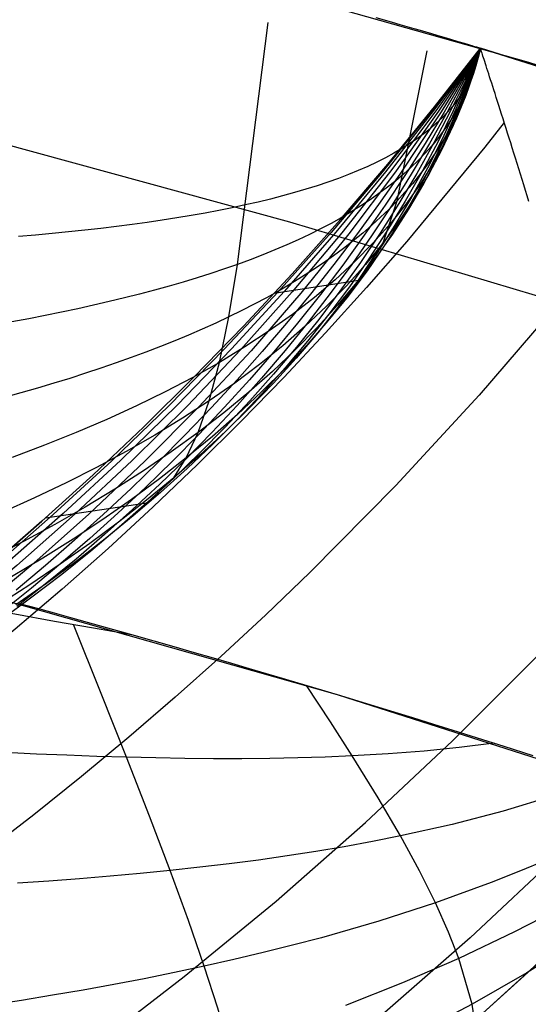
# Model space of a CAD drawing. Header units: millimetres. Extents: x -58 to 58, y -58 to 57.
# Tile 71 of 102: x 14.32 to 16.63, y 50.76 to 55.24. Entities that reach past the tile are written whole.
import ezdxf

# ---------------------------------------------------------------- set-up
doc = ezdxf.new("R2010")
doc.units = ezdxf.units.MM
doc.header["$MEASUREMENT"] = 0
doc.layers.add('Predefinito', color=5, linetype='Continuous')

msp = doc.modelspace()

# ---------------------------------------------------------------- linework, layer by layer
at = {"layer": 'Predefinito'}
for points in [[(20.3898, 53.7634), (18.5219, 54.4352), (16.632, 55.042), (14.7222, 55.5833), (12.795, 56.0584), (10.8524, 56.4666), (8.8969, 56.8075), (6.9309, 57.0808), (4.9565, 57.286), (2.9763, 57.4229), (0.9925, 57.4914), (-0.9925, 57.4914), (-2.9763, 57.4229), (-4.9565, 57.286), (-6.9309, 57.0808), (-8.8969, 56.8075), (-10.8524, 56.4666), (-12.795, 56.0584), (-14.7222, 55.5833), (-16.632, 55.042)], [(2.5188, 56.4438), (3.7933, 56.3725), (5.0768, 56.2715), (6.3683, 56.14), (7.6668, 55.9774), (8.9714, 55.7832), (10.2809, 55.5568), (11.5944, 55.2976), (12.9105, 55.0052), (14.2283, 54.6791), (15.5464, 54.319), (16.8637, 53.9246), (18.1788, 53.4956), (19.4905, 53.0318), (20.7974, 52.533)], [(11.1727, 50.7694), (11.4355, 50.9033), (11.6964, 51.0426), (11.9553, 51.1874), (12.2123, 51.3378), (12.4671, 51.4938), (12.7198, 51.6557), (12.9703, 51.8234), (13.2185, 51.997), (13.4643, 52.1768), (13.7076, 52.3626), (13.9485, 52.5548), (14.1868, 52.7533), (14.4224, 52.9582), (14.6554, 53.1696), (14.8855, 53.3877), (15.1128, 53.6125), (15.3371, 53.8442), (15.5585, 54.0827), (15.7768, 54.3282), (15.9919, 54.5809), (16.2039, 54.8407), (16.4125, 55.1079)], [(16.4125, 55.1079), (16.2039, 54.8407), (15.9919, 54.5809), (15.7768, 54.3282), (15.5585, 54.0827), (15.3371, 53.8442), (15.1128, 53.6125), (14.8855, 53.3877), (14.6554, 53.1696), (14.4224, 52.9582), (14.1868, 52.7533), (13.9485, 52.5548), (13.7076, 52.3626), (13.4643, 52.1768), (13.2185, 51.997), (12.9703, 51.8234), (12.7198, 51.6557), (12.4671, 51.4938), (12.2123, 51.3378), (11.9553, 51.1874), (11.6964, 51.0426), (11.4355, 50.9033), (11.1727, 50.7694)], [(16.4125, 55.1079), (16.2039, 54.8407), (15.9919, 54.5809), (15.7768, 54.3282), (15.5585, 54.0827), (15.3371, 53.8442), (15.1128, 53.6125), (14.8855, 53.3877), (14.6554, 53.1696), (14.4224, 52.9582), (14.1868, 52.7533), (13.9485, 52.5548), (13.7076, 52.3626), (13.4643, 52.1768), (13.2185, 51.997), (12.9703, 51.8234), (12.7198, 51.6557), (12.4671, 51.4938), (12.2123, 51.3378), (11.9553, 51.1874), (11.6964, 51.0426), (11.4355, 50.9033), (11.1727, 50.7694)], [(16.4125, 55.1079), (18.3205, 54.5033), (20.2063, 53.8326), (22.0677, 53.0968), (23.9023, 52.2966)], [(23.9023, 52.2966), (22.0677, 53.0968), (20.2063, 53.8326), (18.3205, 54.5033), (16.4125, 55.1079)], [(21.0733, 50.261), (19.326, 50.9584), (17.5556, 51.5951), (15.7642, 52.1703), (13.9541, 52.6833), (12.1274, 53.1336), (10.2862, 53.5205), (8.4327, 53.8437), (6.5692, 54.1026), (4.6979, 54.2971), (2.821, 54.4269), (0.9407, 54.4919), (-0.9407, 54.4919), (-2.821, 54.4269), (-4.6979, 54.2971), (-6.5692, 54.1026), (-8.4327, 53.8437), (-10.2862, 53.5205), (-12.1274, 53.1336), (-13.9541, 52.6833), (-15.7642, 52.1703)], [(16.7708, 53.9536), (16.4067, 53.5304), (16.0293, 53.1209), (15.6387, 52.7254), (15.4384, 52.5329), (15.2347, 52.3439), (15.0277, 52.1585), (14.8172, 51.9767), (14.6033, 51.7984), (14.3859, 51.6238), (14.0534, 51.3686), (13.7147, 51.1229), (13.4861, 50.9647), (13.2553, 50.811), (13.0223, 50.6616), (12.5499, 50.3759), (12.069, 50.1072), (11.5799, 49.8552), (11.0827, 49.6194)], [(10.873, 48.4396), (11.3703, 48.6523), (11.8622, 48.8802), (12.3485, 49.1239), (12.8279, 49.3831), (13.2971, 49.6565), (13.7556, 49.9439), (14.2037, 50.2452), (14.6414, 50.5604), (15.0685, 50.8895), (15.4852, 51.2326), (15.8913, 51.5897), (16.2868, 51.9608), (16.6717, 52.3461)], [(10.9654, 47.3993), (11.5345, 47.6328), (12.1002, 47.8863), (12.6617, 48.1604), (13.2184, 48.4559), (13.4946, 48.6119), (13.7694, 48.7736), (14.0424, 48.9409), (14.3137, 49.1139), (14.5831, 49.2927), (14.8505, 49.4772), (15.1158, 49.6676), (15.3788, 49.8639), (15.6396, 50.0661), (15.8979, 50.2743), (16.1537, 50.4884), (16.4068, 50.7087), (16.6572, 50.935), (16.9046, 51.1674), (17.1491, 51.4061), (17.3905, 51.6509)], [(17.3905, 51.6509), (17.1491, 51.4061), (16.9046, 51.1674), (16.6572, 50.935), (16.4068, 50.7087), (16.1537, 50.4884), (15.8979, 50.2743), (15.6396, 50.0661), (15.3788, 49.8639), (15.1158, 49.6676), (14.8505, 49.4772), (14.5831, 49.2927), (14.3137, 49.1139), (14.0424, 48.9409), (13.7694, 48.7736), (13.4946, 48.6119), (13.2184, 48.4559), (12.6617, 48.1604), (12.1002, 47.8863), (11.5345, 47.6328), (10.9654, 47.3993)]]:
    msp.add_lwpolyline(points, dxfattribs=at)
at = {"layer": 'Predefinito', "extrusion": (0, 1, 0)}
for points in [[(-16.4125, 60), (-16.4125, 319)], [(-16.4125, 35), (-16.4125, 60)]]:
    msp.add_lwpolyline(points, dxfattribs=at)
at = {"layer": 'Predefinito', "extrusion": (0.6105, 0.792017, 0)}
msp.add_lwpolyline([(20.6442, 319), (20.6439, 319.0258), (20.6429, 319.0519), (20.6412, 319.0782), (20.6387, 319.1047), (20.6356, 319.1314), (20.6316, 319.1582), (20.6269, 319.1851), (20.6215, 319.2122), (20.6152, 319.2392), (20.6081, 319.2664), (20.6002, 319.2935), (20.5915, 319.3205), (20.5819, 319.3475), (20.5715, 319.3744), (20.5603, 319.4011), (20.5482, 319.4276)], dxfattribs=at)
at = {"layer": 'Predefinito', "extrusion": (0.623869, 0.781529, 0)}
msp.add_lwpolyline([(21.5496, 319), (21.5492, 319.0294), (21.5479, 319.0591), (21.5457, 319.0892), (21.5425, 319.1194), (21.5383, 319.1499), (21.5332, 319.1806), (21.5271, 319.2113), (21.5199, 319.2422), (21.5116, 319.2731), (21.5023, 319.3039), (21.492, 319.3347), (21.4805, 319.3653), (21.468, 319.3958), (21.4544, 319.426), (21.4397, 319.4559), (21.4239, 319.4855), (21.407, 319.5147), (21.3891, 319.5434), (21.3702, 319.5715), (21.3503, 319.5991), (21.3294, 319.6261), (21.3075, 319.6524), (21.2848, 319.6779), (21.2611, 319.7027), (21.2366, 319.7267), (21.2114, 319.7498), (21.1853, 319.7719), (21.1586, 319.7932), (21.1312, 319.8135), (21.1033, 319.8328), (21.0747, 319.851), (21.0457, 319.8683)], dxfattribs=at)
at = {"layer": 'Predefinito', "extrusion": (0.65052, 0.759489, 0)}
msp.add_lwpolyline([(23.3589, 319), (23.3586, 319.0222), (23.3579, 319.0446), (23.3566, 319.0671), (23.3548, 319.0899), (23.3525, 319.1127), (23.3496, 319.1357), (23.3462, 319.1588), (23.3422, 319.182), (23.3376, 319.2052), (23.3324, 319.2285), (23.3266, 319.2518), (23.3203, 319.2752), (23.3133, 319.2985), (23.3057, 319.3217), (23.2975, 319.345), (23.2887, 319.3681), (23.2792, 319.3911), (23.2691, 319.414), (23.2585, 319.4367), (23.2472, 319.4593), (23.2352, 319.4816), (23.2227, 319.5038), (23.2096, 319.5256), (23.1959, 319.5472), (23.1816, 319.5685), (23.1667, 319.5895), (23.1512, 319.6101), (23.1352, 319.6303), (23.1187, 319.6501), (23.1016, 319.6696), (23.084, 319.6886), (23.066, 319.7071), (23.0474, 319.7252), (23.0284, 319.7427), (23.009, 319.7598), (22.9892, 319.7764), (22.9689, 319.7924), (22.9483, 319.8078), (22.9274, 319.8227), (22.9061, 319.837), (22.8845, 319.8507), (22.8626, 319.8638), (22.8405, 319.8764), (22.8182, 319.8883), (22.7956, 319.8996), (22.7729, 319.9103), (22.75, 319.9203), (22.727, 319.9298), (22.7038, 319.9386), (22.6806, 319.9468), (22.6573, 319.9544), (22.634, 319.9614), (22.6107, 319.9678), (22.5874, 319.9735), (22.5641, 319.9787), (22.5408, 319.9833), (22.5177, 319.9873), (22.4946, 319.9908), (22.4716, 319.9936), (22.4487, 319.996), (22.426, 319.9977), (22.4035, 319.999), (22.3811, 319.9998), (22.3589, 320)], dxfattribs=at)
at = {"layer": 'Predefinito', "extrusion": (0.703025, 0.711166, 0)}
msp.add_lwpolyline([(26.9432, 319), (26.943, 319.0222), (26.9422, 319.0446), (26.941, 319.0671), (26.9392, 319.0899), (26.9369, 319.1127), (26.934, 319.1357), (26.9306, 319.1588), (26.9265, 319.182), (26.922, 319.2052), (26.9168, 319.2285), (26.911, 319.2518), (26.9046, 319.2752), (26.8977, 319.2985), (26.8901, 319.3217), (26.8819, 319.345), (26.873, 319.3681), (26.8636, 319.3911), (26.8535, 319.414), (26.8428, 319.4367), (26.8315, 319.4593), (26.8196, 319.4816), (26.8071, 319.5038), (26.794, 319.5256), (26.7802, 319.5472), (26.7659, 319.5685), (26.751, 319.5895), (26.7356, 319.6101), (26.7196, 319.6303), (26.7031, 319.6501), (26.686, 319.6696), (26.6684, 319.6886), (26.6503, 319.7071), (26.6318, 319.7252), (26.6128, 319.7427), (26.5934, 319.7598), (26.5735, 319.7764), (26.5533, 319.7924), (26.5327, 319.8078), (26.5117, 319.8227), (26.4905, 319.837), (26.4689, 319.8507), (26.447, 319.8638), (26.4249, 319.8764), (26.4025, 319.8883), (26.38, 319.8996), (26.3572, 319.9103), (26.3344, 319.9203), (26.3113, 319.9298), (26.2882, 319.9386), (26.265, 319.9468), (26.2417, 319.9544), (26.2184, 319.9614), (26.1951, 319.9678), (26.1717, 319.9735), (26.1485, 319.9787), (26.1252, 319.9833), (26.102, 319.9873), (26.0789, 319.9908), (26.056, 319.9936), (26.0331, 319.996), (26.0104, 319.9977), (25.9878, 319.999), (25.9654, 319.9998), (25.9432, 320)], dxfattribs=at)
at = {"layer": 'Predefinito', "extrusion": (0.753559, 0.65738, 0)}
msp.add_lwpolyline([(30.4255, 319), (30.4252, 319.0222), (30.4245, 319.0446), (30.4232, 319.0671), (30.4214, 319.0899), (30.4191, 319.1127), (30.4162, 319.1357), (30.4128, 319.1588), (30.4088, 319.182), (30.4042, 319.2052), (30.399, 319.2285), (30.3933, 319.2518), (30.3869, 319.2752), (30.3799, 319.2985), (30.3723, 319.3217), (30.3641, 319.345), (30.3553, 319.3681), (30.3458, 319.3911), (30.3358, 319.414), (30.3251, 319.4367), (30.3138, 319.4593), (30.3019, 319.4816), (30.2893, 319.5038), (30.2762, 319.5256), (30.2625, 319.5472), (30.2482, 319.5685), (30.2333, 319.5895), (30.2178, 319.6101), (30.2018, 319.6303), (30.1853, 319.6501), (30.1682, 319.6696), (30.1507, 319.6886), (30.1326, 319.7071), (30.114, 319.7252), (30.0951, 319.7427), (30.0756, 319.7598), (30.0558, 319.7764), (30.0355, 319.7924), (30.0149, 319.8078), (29.994, 319.8227), (29.9727, 319.837), (29.9511, 319.8507), (29.9292, 319.8638), (29.9071, 319.8764), (29.8848, 319.8883), (29.8622, 319.8996), (29.8395, 319.9103), (29.8166, 319.9203), (29.7936, 319.9298), (29.7704, 319.9386), (29.7472, 319.9468), (29.724, 319.9544), (29.7006, 319.9614), (29.6773, 319.9678), (29.654, 319.9735), (29.6307, 319.9787), (29.6074, 319.9833), (29.5843, 319.9873), (29.5612, 319.9908), (29.5382, 319.9936), (29.5153, 319.996), (29.4926, 319.9977), (29.4701, 319.999), (29.4477, 319.9998), (29.4255, 320)], dxfattribs=at)
at = {"layer": 'Predefinito', "extrusion": (0.777743, 0.628583, 0)}
msp.add_lwpolyline([(32.1062, 319), (32.1059, 319.0222), (32.1052, 319.0446), (32.1039, 319.0671), (32.1021, 319.0899), (32.0998, 319.1127), (32.0969, 319.1357), (32.0935, 319.1588), (32.0895, 319.182), (32.0849, 319.2052), (32.0797, 319.2285), (32.0739, 319.2518), (32.0676, 319.2752), (32.0606, 319.2985), (32.053, 319.3217), (32.0448, 319.345), (32.036, 319.3681), (32.0265, 319.3911), (32.0164, 319.414), (32.0058, 319.4367), (31.9945, 319.4593), (31.9825, 319.4816), (31.97, 319.5038), (31.9569, 319.5256), (31.9432, 319.5472), (31.9289, 319.5685), (31.914, 319.5895), (31.8985, 319.6101), (31.8825, 319.6303), (31.866, 319.6501), (31.8489, 319.6696), (31.8313, 319.6886), (31.8133, 319.7071), (31.7947, 319.7252), (31.7757, 319.7427), (31.7563, 319.7598), (31.7365, 319.7764), (31.7162, 319.7924), (31.6956, 319.8078), (31.6747, 319.8227), (31.6534, 319.837), (31.6318, 319.8507), (31.6099, 319.8638), (31.5878, 319.8764), (31.5655, 319.8883), (31.5429, 319.8996), (31.5202, 319.9103), (31.4973, 319.9203), (31.4743, 319.9298), (31.4511, 319.9386), (31.4279, 319.9468), (31.4046, 319.9544), (31.3813, 319.9614), (31.358, 319.9678), (31.3347, 319.9735), (31.3114, 319.9787), (31.2881, 319.9833), (31.265, 319.9873), (31.2419, 319.9908), (31.2189, 319.9936), (31.196, 319.996), (31.1733, 319.9977), (31.1508, 319.999), (31.1284, 319.9998), (31.1062, 320)], dxfattribs=at)
at = {"layer": 'Predefinito', "extrusion": (0.740227, 0.672357, 0)}
msp.add_lwpolyline([(27.5034, 320), (27.4813, 319.9998), (27.4589, 319.999), (27.4363, 319.9977), (27.4136, 319.996), (27.3907, 319.9936), (27.3678, 319.9908), (27.3447, 319.9873), (27.3215, 319.9833), (27.2982, 319.9787), (27.2749, 319.9735), (27.2516, 319.9678), (27.2283, 319.9614), (27.205, 319.9544), (27.1817, 319.9468), (27.1585, 319.9386), (27.1354, 319.9298), (27.1123, 319.9203), (27.0894, 319.9103), (27.0667, 319.8996), (27.0442, 319.8883), (27.0218, 319.8764), (26.9997, 319.8638), (26.9778, 319.8507), (26.9562, 319.837), (26.935, 319.8227), (26.914, 319.8078), (26.8934, 319.7924), (26.8732, 319.7764), (26.8533, 319.7598), (26.8339, 319.7427), (26.8149, 319.7252), (26.7963, 319.7071), (26.7783, 319.6886), (26.7607, 319.6696), (26.7436, 319.6501), (26.7271, 319.6303), (26.7111, 319.6101), (26.6956, 319.5895), (26.6808, 319.5685), (26.6665, 319.5472), (26.6527, 319.5256), (26.6396, 319.5038), (26.6271, 319.4816), (26.6152, 319.4593), (26.6039, 319.4367), (26.5932, 319.414), (26.5831, 319.3911), (26.5737, 319.3681), (26.5648, 319.345), (26.5566, 319.3217), (26.549, 319.2985), (26.542, 319.2752), (26.5357, 319.2518), (26.5299, 319.2285), (26.5247, 319.2052), (26.5201, 319.182), (26.5161, 319.1588), (26.5127, 319.1357), (26.5098, 319.1127), (26.5075, 319.0899), (26.5057, 319.0671), (26.5044, 319.0446), (26.5037, 319.0222), (26.5034, 319)], dxfattribs=at)
at = {"layer": 'Predefinito', "extrusion": (0.782167, 0.623069, 0)}
msp.add_lwpolyline([(30.4154, 320), (30.3932, 319.9998), (30.3708, 319.999), (30.3483, 319.9977), (30.3256, 319.996), (30.3027, 319.9936), (30.2797, 319.9908), (30.2566, 319.9873), (30.2334, 319.9833), (30.2102, 319.9787), (30.1869, 319.9735), (30.1636, 319.9678), (30.1402, 319.9614), (30.1169, 319.9544), (30.0937, 319.9468), (30.0704, 319.9386), (30.0473, 319.9298), (30.0243, 319.9203), (30.0014, 319.9103), (29.9787, 319.8996), (29.9561, 319.8883), (29.9338, 319.8764), (29.9116, 319.8638), (29.8898, 319.8507), (29.8682, 319.837), (29.8469, 319.8227), (29.826, 319.8078), (29.8053, 319.7924), (29.7851, 319.7764), (29.7653, 319.7598), (29.7458, 319.7427), (29.7268, 319.7252), (29.7083, 319.7071), (29.6902, 319.6886), (29.6727, 319.6696), (29.6556, 319.6501), (29.6391, 319.6303), (29.6231, 319.6101), (29.6076, 319.5895), (29.5927, 319.5685), (29.5784, 319.5472), (29.5647, 319.5256), (29.5516, 319.5038), (29.539, 319.4816), (29.5271, 319.4593), (29.5158, 319.4367), (29.5051, 319.414), (29.4951, 319.3911), (29.4856, 319.3681), (29.4768, 319.345), (29.4686, 319.3217), (29.461, 319.2985), (29.454, 319.2752), (29.4476, 319.2518), (29.4419, 319.2285), (29.4367, 319.2052), (29.4321, 319.182), (29.4281, 319.1588), (29.4247, 319.1357), (29.4218, 319.1127), (29.4195, 319.0899), (29.4177, 319.0671), (29.4164, 319.0446), (29.4157, 319.0222), (29.4154, 319)], dxfattribs=at)
at = {"layer": 'Predefinito'}
for points in [[(15.9377, 55.2471, 32.9092), (15.9762, 55.236, 32.9895), (16.0125, 55.2254, 33.0699), (16.0469, 55.2155, 33.1502), (16.0794, 55.206, 33.2306), (16.11, 55.1971, 33.311), (16.1387, 55.1887, 33.3913), (16.1657, 55.1808, 33.4717), (16.191, 55.1734, 33.5521), (16.2147, 55.1664, 33.6324), (16.2368, 55.1599, 33.7128), (16.2575, 55.1538, 33.7932), (16.2767, 55.1482, 33.8737), (16.3109, 55.1381, 34.0346), (16.3397, 55.1295, 34.1955), (16.3635, 55.1225, 34.3564), (16.3734, 55.1195, 34.4368), (16.3818, 55.117, 34.5173), (16.3952, 55.1131, 34.6782), (16.4125, 55.1079, 35)], [(14.4398, 52.9736, 60), (14.899, 53.0414, 48.4899), (15.0213, 53.1558, 45.624), (15.0782, 53.2457, 44.1981), (15.1319, 53.3611, 42.7787), (15.1821, 53.5049, 41.3673), (15.2286, 53.6797, 39.9654), (15.2712, 53.8866, 38.5764), (15.3103, 54.1251, 37.2045), (15.4501, 55.2245, 31.8167)], [(16.4125, 55.1079, 58.75), (16.1928, 54.8237, 58.7246), (15.9671, 54.5444, 58.6993), (15.735, 54.2704, 58.6743), (15.4962, 54.0019, 58.6499), (15.2507, 53.7394, 58.6261), (14.9985, 53.4829, 58.6031), (14.7397, 53.2326, 58.581), (14.4744, 52.9886, 58.56), (14.2027, 52.7512, 58.5401), (13.9248, 52.5205, 58.5215), (13.6409, 52.2965, 58.5042), (13.3512, 52.0796, 58.4882), (13.0556, 51.8697, 58.4737), (12.7546, 51.6671, 58.4607), (12.4482, 51.4717, 58.4495), (12.1367, 51.2837, 58.4401), (11.8204, 51.103, 58.4326), (11.4995, 50.9299, 58.4268), (11.1744, 50.7642, 58.4222)], [(16.4125, 55.1079, 57.5), (16.2003, 54.8238, 57.4492), (15.9817, 54.5448, 57.3986), (15.7564, 54.2711, 57.3488), (15.5239, 54.0032, 57.2999), (15.2839, 53.7413, 57.2524), (15.0365, 53.4857, 57.2065), (14.7818, 53.2364, 57.1624), (14.52, 52.9936, 57.1203), (14.2512, 52.7572, 57.0806), (13.9756, 52.5275, 57.0434), (13.6933, 52.3045, 57.0087), (13.4046, 52.0885, 56.9767), (13.1096, 51.8794, 56.9476), (12.8085, 51.6774, 56.9217), (12.5016, 51.4826, 56.8992), (12.1893, 51.2951, 56.8804), (11.8719, 51.1149, 56.8654), (11.5496, 50.942, 56.8537), (11.2231, 50.7765, 56.8445)], [(16.4125, 55.1079, 56.25), (16.2102, 54.8226, 56.1738), (16.0007, 54.5426, 56.098), (15.7837, 54.2683, 56.0233), (15.5586, 54, 55.9501), (15.3249, 53.7383, 55.8789), (15.0829, 53.4831, 55.8101), (14.8327, 53.2345, 55.744), (14.5744, 52.9926, 55.681), (14.3084, 52.7573, 55.6214), (14.0347, 52.5289, 55.5655), (13.7537, 52.3073, 55.5135), (13.4654, 52.0927, 55.4656), (13.1702, 51.8851, 55.4219), (12.8685, 51.6846, 55.383), (12.5605, 51.4913, 55.3491), (12.2466, 51.3052, 55.3209), (11.9274, 51.1263, 55.2984), (11.6032, 50.9547, 55.2808), (11.2746, 50.7904, 55.267)], [(16.4125, 55.1079, 55), (16.2219, 54.8206, 54.8984), (16.023, 54.5391, 54.7975), (15.8153, 54.2638, 54.698), (15.5984, 53.995, 54.6005), (15.3718, 53.7331, 54.5057), (15.1356, 53.4783, 54.414), (14.89, 53.2305, 54.3259), (14.6354, 52.9897, 54.242), (14.372, 52.7559, 54.1626), (14.1, 52.5292, 54.0881), (13.8197, 52.3096, 54.0187), (13.5315, 52.0972, 53.9548), (13.2357, 51.8919, 53.8965), (12.9327, 51.6938, 53.8446), (12.623, 51.5029, 53.7995), (12.3071, 51.3191, 53.7618), (11.9855, 51.1426, 53.7317), (11.6589, 50.9732, 53.7082), (11.3277, 50.8111, 53.6898)], [(16.4125, 55.1079, 41.25), (16.3874, 55.0117, 41.0707), (16.356, 54.9183, 40.8917), (16.3182, 54.8276, 40.7134), (16.274, 54.7396, 40.5359), (16.2236, 54.6543, 40.3596), (16.167, 54.5716, 40.1848), (16.1042, 54.4917, 40.0118), (16.0704, 54.4527, 39.926), (16.0351, 54.4144, 39.8408), (15.9983, 54.3767, 39.7562), (15.96, 54.3397, 39.6722), (15.9202, 54.3033, 39.5888), (15.8788, 54.2676, 39.5061), (15.836, 54.2325, 39.4241), (15.7917, 54.198, 39.3429), (15.746, 54.1642, 39.2624), (15.6988, 54.131, 39.1826), (15.6502, 54.0984, 39.1037), (15.6002, 54.0664, 39.0256), (15.5488, 54.0349, 38.9484), (15.496, 54.0041, 38.8721), (15.4418, 53.9739, 38.7967), (15.3863, 53.9442, 38.7223), (15.3294, 53.9151, 38.6488), (15.2712, 53.8866, 38.5764), (15.2117, 53.8586, 38.505), (15.1509, 53.8312, 38.4346), (15.0888, 53.8043, 38.3653), (15.0255, 53.7779, 38.2971), (14.9609, 53.7521, 38.23), (14.8952, 53.7267, 38.164), (14.8282, 53.7019, 38.0991), (14.7601, 53.6776, 38.0354), (14.6908, 53.6537, 37.9728), (14.6204, 53.6303, 37.9115), (14.5489, 53.6074, 37.8513), (14.4763, 53.5849, 37.7923), (14.4026, 53.5629, 37.7346), (14.3279, 53.5414, 37.6781), (14.1755, 53.4995, 37.569)], [(16.4125, 55.1079, 45), (16.3713, 54.9793, 44.851), (16.3249, 54.8533, 44.7022), (16.2731, 54.73, 44.554), (16.2161, 54.6092, 44.4066), (16.1538, 54.491, 44.2602), (16.0863, 54.3754, 44.1151), (16.0135, 54.2624, 43.9714), (15.9356, 54.1521, 43.8295), (15.8524, 54.0444, 43.6894), (15.7641, 53.9393, 43.5515), (15.6708, 53.8367, 43.4159), (15.5726, 53.7367, 43.2828), (15.4695, 53.6391, 43.1523), (15.3616, 53.544, 43.0247), (15.249, 53.4514, 42.9001), (15.1319, 53.3611, 42.7787), (15.0102, 53.2731, 42.6606), (14.8843, 53.1875, 42.546), (14.754, 53.1041, 42.435), (14.6197, 53.0228, 42.3277), (14.4815, 52.9437, 42.2242), (14.3394, 52.8667, 42.1246), (14.1937, 52.7917, 42.029)], [(16.4125, 55.1079, 47.5), (16.3591, 54.9678, 47.3741), (16.3012, 54.83, 47.2485), (16.2388, 54.6946, 47.1233), (16.1719, 54.5616, 46.9989), (16.1004, 54.431, 46.8753), (16.0245, 54.3028, 46.7527), (15.944, 54.1771, 46.6314), (15.859, 54.0538, 46.5115), (15.7694, 53.9331, 46.3933), (15.6754, 53.8148, 46.2768), (15.5769, 53.699, 46.1623), (15.4742, 53.5856, 46.0499), (15.3671, 53.4746, 45.9397), (15.2559, 53.366, 45.8319), (15.1406, 53.2598, 45.7266), (15.0213, 53.1558, 45.624), (14.898, 53.0542, 45.5243), (14.7708, 52.9548, 45.4274), (14.64, 52.8577, 45.3336), (14.5055, 52.7627, 45.2428), (14.3675, 52.6699, 45.1553), (14.2262, 52.5791, 45.071)], [(16.4125, 55.1079, 52.5), (16.3319, 54.9617, 52.4238), (16.2485, 54.8173, 52.3478), (16.1622, 54.6746, 52.2721), (16.0731, 54.5336, 52.1968), (15.981, 54.3945, 52.122), (15.886, 54.2573, 52.0478), (15.7879, 54.122, 51.9744), (15.6867, 53.9887, 51.9019), (15.5824, 53.8575, 51.8304), (15.4749, 53.7282, 51.7599), (15.3644, 53.601, 51.6906), (15.2509, 53.4758, 51.6226), (15.1344, 53.3525, 51.5559), (15.015, 53.2313, 51.4907), (14.8928, 53.1121, 51.427), (14.7676, 52.9948, 51.365), (14.6397, 52.8796, 51.3046), (14.5091, 52.7662, 51.246), (14.3758, 52.6549, 51.1892), (14.2398, 52.5455, 51.1343)], [(16.4125, 55.1079, 50), (16.3459, 54.9624, 49.8987), (16.2756, 54.819, 49.7975), (16.2016, 54.6777, 49.6968), (16.124, 54.5385, 49.5966), (16.0425, 54.4014, 49.4971), (15.9574, 54.2665, 49.3984), (15.8684, 54.1338, 49.3008), (15.7755, 54.0034, 49.2043), (15.6789, 53.8753, 49.1091), (15.5784, 53.7494, 49.0154), (15.4742, 53.6258, 48.9232), (15.3663, 53.5045, 48.8327), (15.2548, 53.3854, 48.744), (15.1397, 53.2685, 48.6573), (15.0211, 53.1538, 48.5725), (14.899, 53.0414, 48.4899), (14.7736, 52.931, 48.4096), (14.6449, 52.8229, 48.3316), (14.5129, 52.7168, 48.2561), (14.3779, 52.6129, 48.183), (14.2398, 52.511, 48.1125)], [(16.4125, 55.1079, 43.75), (16.377, 54.988, 43.5901), (16.3359, 54.8707, 43.4306), (16.289, 54.7561, 43.2717), (16.2366, 54.6441, 43.1135), (16.1785, 54.5348, 42.9565), (16.1149, 54.4282, 42.8008), (16.0457, 54.3243, 42.6466), (15.9709, 54.223, 42.4943), (15.8907, 54.1243, 42.3441), (15.805, 54.0283, 42.1962), (15.7139, 53.9348, 42.0507), (15.6177, 53.8439, 41.9079), (15.5163, 53.7555, 41.768), (15.4098, 53.6696, 41.6311), (15.2984, 53.586, 41.4974), (15.1821, 53.5049, 41.3673), (15.0611, 53.426, 41.2407), (14.9354, 53.3495, 41.1179), (14.8053, 53.2751, 40.9989), (14.6709, 53.2029, 40.884), (14.5323, 53.1328, 40.7731), (14.3897, 53.0647, 40.6664), (14.2433, 52.9986, 40.564)], [(16.4125, 55.1079, 46.25), (16.3654, 54.9727, 46.1123), (16.3133, 54.8399, 45.9749), (16.2563, 54.7097, 45.838), (16.1945, 54.5819, 45.7019), (16.1277, 54.4567, 45.5667), (16.0561, 54.334, 45.4326), (15.9796, 54.2138, 45.2999), (15.8982, 54.0962, 45.1688), (15.8119, 53.9812, 45.0394), (15.7209, 53.8687, 44.9121), (15.6251, 53.7588, 44.7868), (15.5247, 53.6513, 44.6638), (15.4197, 53.5463, 44.5433), (15.3102, 53.4437, 44.4254), (15.1964, 53.3435, 44.3103), (15.0782, 53.2457, 44.1981), (14.9558, 53.1502, 44.089), (14.8293, 53.057, 43.9831), (14.6988, 52.966, 43.8805), (14.5645, 52.8772, 43.7813), (14.4264, 52.7906, 43.6856), (14.2847, 52.7061, 43.5934)], [(16.4125, 55.1079, 40), (16.4032, 55.0671, 39.9063), (16.3922, 55.0269, 39.8126), (16.3795, 54.9875, 39.719), (16.3651, 54.9487, 39.6255), (16.3491, 54.9106, 39.5321), (16.3314, 54.8731, 39.439), (16.312, 54.8364, 39.3461), (16.291, 54.8003, 39.2534), (16.2684, 54.7648, 39.161), (16.2441, 54.73, 39.069), (16.2182, 54.6959, 38.9774), (16.1906, 54.6625, 38.8862), (16.1614, 54.6297, 38.7955), (16.1306, 54.5975, 38.7052), (16.0982, 54.566, 38.6155), (16.0641, 54.5352, 38.5264), (16.0284, 54.505, 38.4379), (15.9912, 54.4755, 38.35), (15.9524, 54.4465, 38.2628), (15.912, 54.4183, 38.1763), (15.87, 54.3906, 38.0906), (15.8265, 54.3635, 38.0056), (15.7815, 54.3371, 37.9214), (15.735, 54.3112, 37.8381), (15.687, 54.286, 37.7556), (15.6375, 54.2613, 37.6739), (15.5865, 54.2372, 37.5932), (15.5341, 54.2137, 37.5135), (15.4803, 54.1907, 37.4347), (15.425, 54.1683, 37.3569), (15.3683, 54.1464, 37.2802), (15.3103, 54.1251, 37.2045), (15.2508, 54.1043, 37.1299), (15.19, 54.084, 37.0564), (15.1279, 54.0643, 36.984), (15.0645, 54.045, 36.9128), (14.9997, 54.0263, 36.8428), (14.9338, 54.008, 36.7739), (14.8665, 53.9902, 36.7063), (14.7981, 53.9729, 36.6398), (14.7284, 53.956, 36.5746), (14.6576, 53.9396, 36.5106), (14.5856, 53.9236, 36.4479), (14.5125, 53.908, 36.3865), (14.4383, 53.8929, 36.3264), (14.363, 53.8781, 36.2676), (14.2867, 53.8637, 36.2101)], [(16.4125, 55.1079, 42.5), (16.3824, 54.9987, 42.33), (16.3462, 54.8923, 42.1603), (16.304, 54.7886, 41.9912), (16.2559, 54.6875, 41.823), (16.2018, 54.5892, 41.6559), (16.1418, 54.4935, 41.4903), (16.0759, 54.4005, 41.3263), (16.0041, 54.3102, 41.1642), (15.9265, 54.2226, 41.0044), (15.8432, 54.1375, 40.847), (15.7542, 54.0551, 40.6923), (15.6598, 53.9751, 40.5404), (15.5598, 53.8977, 40.3915), (15.4546, 53.8227, 40.2459), (15.3441, 53.75, 40.1038), (15.2286, 53.6797, 39.9654), (15.108, 53.6117, 39.8309), (14.9825, 53.5459, 39.7004), (14.8524, 53.4823, 39.574), (14.7177, 53.4208, 39.4519), (14.5787, 53.3613, 39.3341), (14.4354, 53.3037, 39.2209), (14.2881, 53.2481, 39.1122)], [(16.4125, 55.1079, 48.75), (16.3526, 54.9644, 48.6363), (16.2886, 54.8232, 48.5228), (16.2205, 54.6841, 48.4097), (16.1483, 54.5473, 48.2972), (16.072, 54.4129, 48.1856), (15.9915, 54.2807, 48.0748), (15.9069, 54.1508, 47.9652), (15.818, 54.0234, 47.8569), (15.725, 53.8983, 47.7501), (15.6278, 53.7757, 47.6449), (15.5266, 53.6554, 47.5415), (15.4213, 53.5374, 47.4399), (15.3121, 53.4218, 47.3403), (15.199, 53.3085, 47.2429), (15.0821, 53.1974, 47.1478), (14.9615, 53.0887, 47.0551), (14.8372, 52.9821, 46.965), (14.7093, 52.8778, 46.8775), (14.5779, 52.7757, 46.7927), (14.4432, 52.6757, 46.7107), (14.3052, 52.5779, 46.6315)], [(16.4125, 55.1079, 53.75), (16.2349, 54.8186, 53.6231), (16.0475, 54.5357, 53.4971), (15.95, 54.3967, 53.4347), (15.8499, 54.2595, 53.3729), (15.7472, 54.124, 53.3116), (15.6417, 53.9904, 53.2511), (15.5334, 53.8587, 53.1915), (15.4224, 53.7288, 53.1327), (15.3087, 53.6008, 53.0749), (15.1923, 53.4747, 53.0182), (15.0732, 53.3505, 52.9625), (14.9516, 53.2282, 52.9082), (14.8273, 53.1077, 52.855), (14.7006, 52.9891, 52.8033), (14.5713, 52.8723, 52.753), (14.4396, 52.7574, 52.7041), (14.3055, 52.6444, 52.6568)], [(16.4125, 55.1079, 51.25), (16.339, 54.9616, 51.1612), (16.2622, 54.8172, 51.0726), (16.1822, 54.6747, 50.9844), (16.0988, 54.5342, 50.8966), (16.0122, 54.3956, 50.8094), (15.9221, 54.2591, 50.723), (15.8286, 54.1247, 50.6374), (15.7317, 53.9924, 50.5529), (15.6313, 53.8622, 50.4695), (15.5274, 53.7342, 50.3874), (15.4201, 53.6084, 50.3066), (15.3094, 53.4847, 50.2273), (15.1955, 53.3631, 50.1496), (15.0783, 53.2437, 50.0736), (14.9579, 53.1263, 49.9993), (14.8343, 53.011, 49.927), (14.7077, 52.8979, 49.8566), (14.578, 52.7867, 49.7883), (14.4454, 52.6777, 49.7221), (14.3099, 52.5706, 49.6581)], [(16.4125, 55.1079, 38.75), (16.4055, 55.0758, 38.653), (16.3966, 55.0443, 38.5559), (16.3861, 55.0135, 38.459), (16.3737, 54.9834, 38.3621), (16.3596, 54.9539, 38.2654), (16.3438, 54.9251, 38.1689), (16.3263, 54.8969, 38.0726), (16.307, 54.8694, 37.9766), (16.286, 54.8425, 37.8809), (16.2633, 54.8163, 37.7856), (16.2388, 54.7908, 37.6906), (16.2127, 54.7659, 37.5961), (16.1848, 54.7416, 37.5021), (16.1553, 54.718, 37.4085), (16.124, 54.6949, 37.3156), (16.0911, 54.6726, 37.2232), (16.0565, 54.6508, 37.1315), (16.0202, 54.6297, 37.0404), (15.9823, 54.6092, 36.9501), (15.9427, 54.5893, 36.8604), (15.9015, 54.57, 36.7716), (15.8587, 54.5513, 36.6836), (15.8143, 54.5332, 36.5963), (15.7684, 54.5156, 36.51), (15.7208, 54.4987, 36.4245), (15.6718, 54.4822, 36.34), (15.6212, 54.4664, 36.2564), (15.5691, 54.451, 36.1738), (15.5154, 54.4363, 36.0923), (15.4604, 54.422, 36.0118), (15.4038, 54.4083, 35.9323), (15.3458, 54.395, 35.854), (15.2863, 54.3823, 35.7769), (15.2255, 54.3701, 35.7009), (15.1632, 54.3583, 35.6261), (15.0996, 54.3471, 35.5525), (15.0346, 54.3363, 35.4801), (14.9683, 54.3259, 35.4089), (14.9007, 54.316, 35.339), (14.8319, 54.3065, 35.2704), (14.7618, 54.2974, 35.2031), (14.6905, 54.2888, 35.1371), (14.618, 54.2805, 35.0725), (14.5443, 54.2726, 35.0091), (14.4694, 54.2651, 34.9472), (14.3935, 54.258, 34.8866), (14.3164, 54.2512, 34.8275)], [(16.6329, 54.4107, 319.9181), (16.6252, 54.436, 319.9083), (16.6174, 54.4611, 319.898), (16.6097, 54.486, 319.8871), (16.6021, 54.5107, 319.8756), (16.5945, 54.5352, 319.8635), (16.5869, 54.5595, 319.8509), (16.5794, 54.5836, 319.8377), (16.572, 54.6073, 319.8239), (16.5647, 54.6308, 319.8096), (16.5575, 54.6539, 319.7947), (16.5503, 54.6767, 319.7793), (16.5433, 54.6991, 319.7633), (16.5363, 54.7211, 319.7467), (16.5295, 54.7427, 319.7296), (16.5225, 54.7649, 319.7112), (16.5157, 54.7864, 319.6923), (16.5091, 54.8072, 319.6731), (16.5027, 54.8273, 319.6534), (16.4966, 54.8467, 319.6334), (16.4906, 54.8655, 319.6131), (16.4848, 54.8836, 319.5924), (16.4793, 54.901, 319.5713), (16.4739, 54.9177, 319.55), (16.4688, 54.9337, 319.5284), (16.4639, 54.949, 319.5064), (16.4592, 54.9637, 319.4842), (16.4547, 54.9776, 319.4617), (16.4505, 54.9909, 319.439), (16.4464, 55.0034, 319.416), (16.4426, 55.0153, 319.3928), (16.439, 55.0264, 319.3693), (16.4356, 55.0368, 319.3457), (16.4325, 55.0466, 319.3219), (16.4296, 55.0556, 319.2979), (16.4269, 55.0639, 319.2737), (16.4244, 55.0715, 319.2493), (16.4222, 55.0784, 319.2248), (16.4201, 55.0846, 319.2002), (16.4184, 55.09, 319.1755), (16.4168, 55.0947, 319.1506), (16.4155, 55.0988, 319.1257), (16.4144, 55.102, 319.1007), (16.4136, 55.1046, 319.0756), (16.413, 55.1064, 319.0504), (16.4126, 55.1075, 319.0252), (16.4125, 55.1079, 319)], [(15.4772, 53.9939, 60), (15.859, 54.0538, 46.5115), (15.9709, 54.223, 42.4943), (16.0351, 54.4144, 39.8408), (16.1708, 55.0951, 33.321)], [(16.521, 54.7696, 319.7071), (16.4325, 54.6577, 319.7071), (16.0783, 54.2293, 319.7071), (15.8958, 54.02, 319.7071), (15.7098, 53.8141, 319.7071), (15.52, 53.6115, 319.7071), (15.3266, 53.4122, 319.7071), (15.1294, 53.2163, 319.7071), (14.9284, 53.0239, 319.7071), (14.7236, 52.8349, 319.7071), (14.5148, 52.6493, 319.7071), (14.3022, 52.4673, 319.7071), (14.0855, 52.2887, 319.7071), (13.7528, 52.0276, 319.7071), (13.4118, 51.7753, 319.7071), (13.1814, 51.6131, 319.7071), (12.9485, 51.4556, 319.7071), (12.7133, 51.3029, 319.7071), (12.4757, 51.1548, 319.7071), (12.2356, 51.0112, 319.7071), (11.9933, 50.8723, 319.7071), (11.7485, 50.7377, 319.7071), (11.5015, 50.6077, 319.7071), (11.2521, 50.4819, 319.7071)], [(11.1639, 53.1387, 29.4363), (11.6248, 53.0419, 29.5218), (11.8652, 52.9924, 29.5726), (12.1114, 52.9426, 29.6304), (12.363, 52.8928, 29.6964), (12.6194, 52.8434, 29.7719), (12.7493, 52.819, 29.8136), (12.88, 52.7948, 29.8581), (13.0104, 52.7709, 29.9056), (13.1395, 52.7474, 29.9559), (13.2669, 52.7241, 30.0092), (13.3927, 52.7012, 30.0652), (13.517, 52.6785, 30.1239), (13.6397, 52.6562, 30.1853), (13.7609, 52.6342, 30.2492), (13.8804, 52.6125, 30.3157), (13.9984, 52.5912, 30.3847), (14.1147, 52.5702, 30.4561), (14.2996, 52.537, 30.5766), (14.4801, 52.5048, 30.7031), (14.6566, 52.4737, 30.8353), (14.8291, 52.4438, 30.9731)], [(14.3204, 52.5849, 30.4699), (14.4009, 52.563, 30.5418), (14.4783, 52.5417, 30.6137), (14.5528, 52.5211, 30.6855), (14.6938, 52.4818, 30.8293), (14.8291, 52.4438, 30.9731)], [(14.9931, 49.578, 60.0047), (15.3281, 49.6158, 49.1245), (15.3662, 49.6655, 47.264), (15.3908, 49.7494, 45.3968), (15.3984, 49.8745, 43.5253), (15.3847, 50.0484, 41.652), (15.3683, 50.1561, 40.7153), (15.3447, 50.2793, 39.7791), (15.3129, 50.4186, 38.8444), (15.2718, 50.5743, 37.9134), (15.2208, 50.7468, 36.9878), (15.1596, 50.9366, 36.0687), (15.0878, 51.1446, 35.1573), (15.0053, 51.3715, 34.255), (14.9119, 51.6183, 33.3632), (14.8074, 51.8861, 32.4834), (14.6922, 52.1761, 31.6173), (14.5666, 52.4896, 30.7667)], [(14.8291, 52.4438, 30.9731), (15.0223, 52.3887, 31.2), (15.1132, 52.3626, 31.3134), (15.2004, 52.3373, 31.4269), (15.2839, 52.313, 31.5404), (15.3639, 52.2896, 31.6538), (15.4404, 52.267, 31.7673), (15.5136, 52.2453, 31.8808), (15.5838, 52.2244, 31.9942), (15.6512, 52.2043, 32.1077), (15.7782, 52.1661, 32.3346), (15.8954, 52.1305, 32.5616), (16.004, 52.0972, 32.7885), (16.1051, 52.0661, 33.0155), (16.1992, 52.0369, 33.2424), (16.2871, 52.0094, 33.4694), (16.3695, 51.9835, 33.6963), (16.4467, 51.9592, 33.9233), (16.5191, 51.9362, 34.1502), (16.6508, 51.8941, 34.6041)], [(15.8894, 50.2666, 60.0055), (16.2757, 50.2963, 49.4745), (16.3722, 50.3897, 45.8716), (16.3968, 50.4783, 44.0641), (16.3996, 50.6014, 42.2548), (16.3751, 50.7644, 40.4449), (16.3148, 50.9717, 38.6391), (16.2679, 51.0922, 37.7412), (16.2087, 51.2247, 36.8479), (16.1364, 51.3697, 35.9601), (16.0499, 51.5285, 35.0787), (15.9483, 51.7021, 34.205), (15.831, 51.8921, 33.3403), (15.7322, 52.0466, 32.6979), (15.6241, 52.2124, 32.0622)], [(16.4749, 51.9501, 34.0099), (16.3168, 51.9303, 33.8361), (16.1568, 51.9142, 33.6664), (15.9949, 51.9016, 33.5011), (15.831, 51.8921, 33.3403), (15.7079, 51.8869, 33.2239), (15.5835, 51.8831, 33.11), (15.4578, 51.8807, 32.9988), (15.3306, 51.8795, 32.8902), (15.2021, 51.8796, 32.7844), (15.0721, 51.8808, 32.6813), (14.9405, 51.883, 32.5809), (14.8074, 51.8861, 32.4834), (14.6726, 51.8902, 32.3888), (14.5361, 51.895, 32.2971), (14.3977, 51.9006, 32.2085), (14.2575, 51.907, 32.123)], [(17.18, 51.8545, 319.7071), (16.7789, 51.453, 319.7071), (16.3667, 51.0662, 319.7071), (15.9434, 50.6941, 319.7071), (15.5091, 50.3365, 319.7071), (15.0638, 49.9934, 319.7071), (14.6077, 49.6648, 319.7071), (14.1407, 49.3508, 319.7071), (13.6629, 49.0514, 319.7071), (13.1741, 48.7666, 319.7071), (12.675, 48.4966, 319.7071), (12.1691, 48.2432, 319.7071), (11.6579, 48.0063, 319.7071), (11.1415, 47.7855, 319.7071)], [(16.7444, 51.7112, 35.7465), (16.5158, 51.6417, 35.5162), (16.2843, 51.5811, 35.2935), (16.0499, 51.5285, 35.0787), (15.9231, 51.5032, 34.9671), (15.7952, 51.4797, 34.8578), (15.6664, 51.4579, 34.751), (15.5365, 51.4378, 34.6467), (15.4054, 51.4191, 34.5449), (15.2732, 51.402, 34.4456), (15.1399, 51.3861, 34.349), (15.0053, 51.3715, 34.255), (14.8695, 51.358, 34.1637), (14.7322, 51.3456, 34.0752), (14.5936, 51.3341, 33.9895), (14.4537, 51.3237, 33.9068), (14.3123, 51.3141, 33.8271)], [(17.2632, 51.6936, 37.8279), (17.0805, 51.594, 37.6435), (16.9587, 51.5326, 37.5241), (16.836, 51.4742, 37.4065), (16.7123, 51.4189, 37.2908), (16.5876, 51.3664, 37.177), (16.4621, 51.3167, 37.0652), (16.2087, 51.2247, 36.8479), (15.9521, 51.1416, 36.6393), (15.6918, 51.0665, 36.4397), (15.5602, 51.0317, 36.3434), (15.4276, 50.9985, 36.2494), (15.2941, 50.9668, 36.1578), (15.1596, 50.9366, 36.0687), (15.024, 50.9078, 35.9821), (14.8873, 50.8802, 35.8981), (14.7496, 50.8539, 35.8167), (14.6108, 50.8287, 35.738), (14.471, 50.8046, 35.6621), (14.33, 50.7815, 35.5891), (14.1879, 50.7594, 35.519)], [(17.3905, 51.6509, 60.0057), (17.1514, 51.4083, 60.0055), (16.9078, 51.1705, 60.0053), (16.6598, 50.9374, 60.0052), (16.407, 50.7089, 60.005), (16.156, 50.4904, 60.0049), (15.9011, 50.2769, 60.0047), (15.6423, 50.0682, 60.0045), (15.3793, 49.8643, 60.0044), (15.1201, 49.6708, 60.0042), (14.8581, 49.4825, 60.0041), (14.5931, 49.2993, 60.0039), (14.325, 49.1211, 60.0038), (14.0537, 48.9478, 60.0036), (13.7791, 48.7794, 60.0035), (13.5011, 48.6156, 60.0033), (13.2195, 48.4565, 60.0032), (12.6653, 48.1622, 60.0029), (12.1014, 47.8868, 60.0026), (11.538, 47.6343, 60.0023), (10.9667, 47.3998, 60.0021)], [(17.4541, 51.6308, 39.6371), (17.2995, 51.5216, 39.4882), (17.1803, 51.4423, 39.3763), (17.0599, 51.3663, 39.266), (16.9382, 51.2935, 39.1572), (16.8154, 51.2236, 39.05), (16.6916, 51.1566, 38.9445), (16.5669, 51.0924, 38.8408), (16.3148, 50.9717, 38.6391), (16.0593, 50.8606, 38.4452), (15.8004, 50.7578, 38.2593)], [(17.574, 51.5897, 41.4262), (17.4605, 51.494, 41.3226), (17.3455, 51.4015, 41.22), (17.2284, 51.3118, 41.1182), (17.11, 51.2252, 41.0176), (16.9903, 51.1415, 40.9183), (16.8693, 51.0607, 40.8205), (16.6241, 50.9073, 40.6294), (16.3751, 50.7644, 40.4449), (16.1227, 50.631, 40.2672)]]:
    msp.add_polyline3d(points, dxfattribs=at)

doc.saveas('drawing.dxf')
